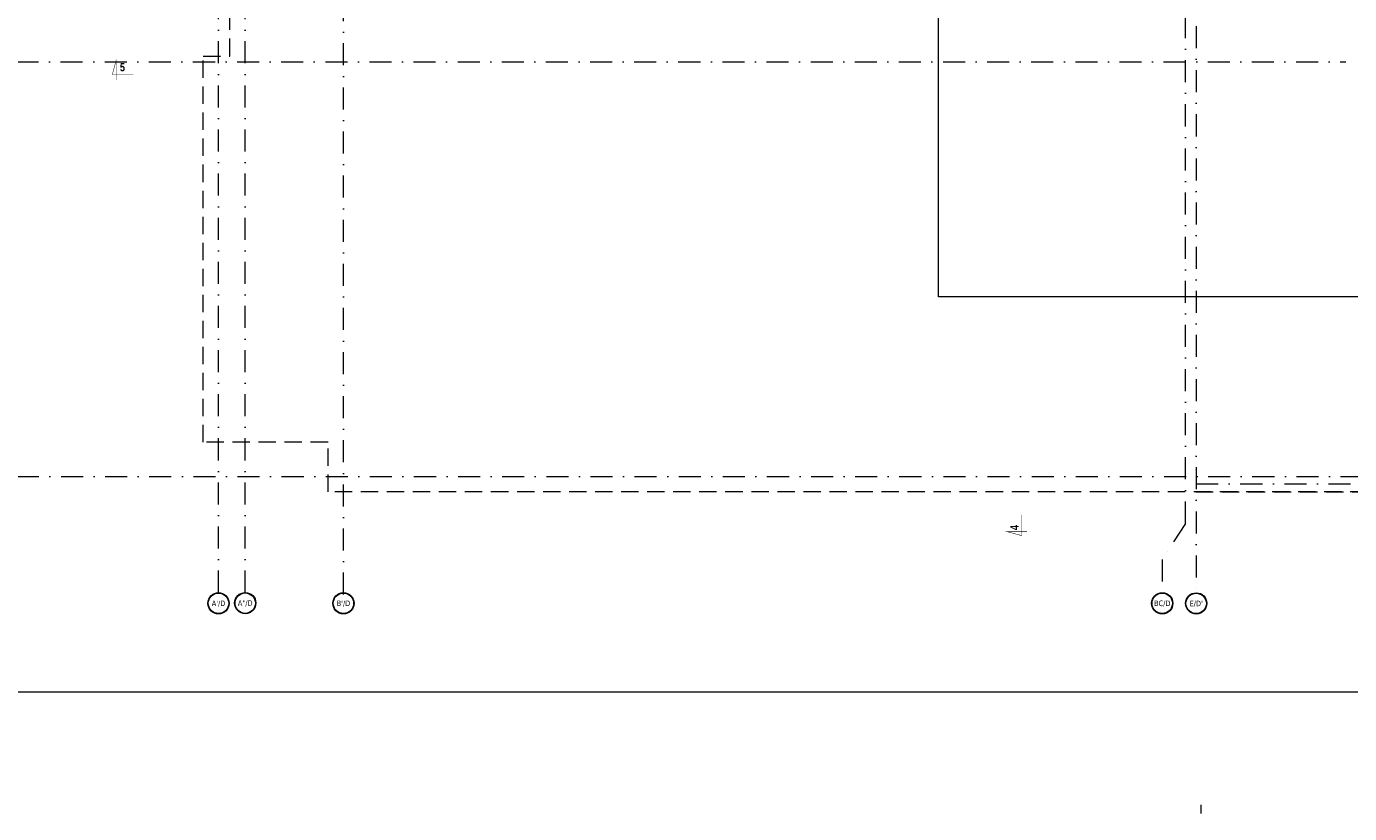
# Model space of a CAD drawing. Header units: millimetres. Extents: x -82287 to 177822, y -399756 to 0.
# Tile 103 of 228: x 48715 to 52527, y -200381 to -198114. Entities that reach past the tile are written whole.
import ezdxf
from ezdxf.enums import TextEntityAlignment as Align

# ---------------------------------------------------------------- set-up
doc = ezdxf.new("R2010")
doc.units = ezdxf.units.MM
doc.header["$MEASUREMENT"] = 0
doc.linetypes.add('SUŁOSZOWA - PB 21 03$0$6279-A-FP00$0$DASHED', pattern=[0.75, 0.5, -0.25])
doc.linetypes.add('SUŁOSZOWA - PB 21 03$0$DASHDOT', pattern=[25.4, 12.7, -6.35, 0, -6.35])
doc.layers.add('FL_XREF', color=252, linetype='Continuous')
for name, color, linetype, lineweight in [('SUŁOSZOWA - PB 21 03$0$!! 0_ Istn-sciany', 251, 'Continuous', 0), ('SUŁOSZOWA - PB 21 03$0$!! 0_ Opis', 251, 'Continuous', 0), ('SUŁOSZOWA - PB 21 03$0$!! 0_Opis_pom', 251, 'Continuous', 0), ('SUŁOSZOWA - PB 21 03$0$!! 0_Osie', 251, 'SUŁOSZOWA - PB 21 03$0$DASHDOT', 0), ('SUŁOSZOWA - PB 21 03$0$!! 1_ widok', 251, 'Continuous', 0), ('SUŁOSZOWA - PB 21 03$0$!! 1_OPIS POM NOWE', 251, 'Continuous', 0), ('SUŁOSZOWA - PB 21 03$0$0-osie-liniA', 251, 'SUŁOSZOWA - PB 21 03$0$DASHDOT', 0), ('SUŁOSZOWA - PB 21 03$0$0-osie-tx', 251, 'Continuous', 0)]:
    doc.layers.add(name, color=color, linetype=linetype, lineweight=lineweight)
doc.layers.add('SUŁOSZOWA - PB 21 03$0$!! 0_ramki', color=251, linetype='Continuous', lineweight=0, plot=False)
doc.styles.add('SUŁOSZOWA - PB 21 03$0$ARIAL', font='tahoma.ttf')
doc.styles.add('SUŁOSZOWA - PB 21 03$0$STYLE7', font='ARIALNB.TTF')
doc.styles.add('SUŁOSZOWA - PB 21 03$0$TAHOMA', font='tahoma.ttf')

# ---------------------------------------------------------------- blocks, each defined once
blk = doc.blocks.new('*U116')
h = blk.add_hatch(color=256)
edge = h.paths.add_edge_path()
edge.add_arc((0, 0), 30.6, 0, 360)
edge = h.paths.add_edge_path(flags=17)
edge.add_arc((0, 0), 29.4, 0, 360)
for radius in [30.6, 29.4]:
    blk.add_circle((0, 0), radius)
at = {"style": 'SUŁOSZOWA - PB 21 03$0$TAHOMA', "flags": 8}
blk.add_attdef('ANSICHTSNUMMER', text='', height=16, dxfattribs=at).set_placement((0, 0), align=Align.MIDDLE_CENTER)
blk = doc.blocks.new('SUŁOSZOWA - PB 21 03$0$BLOK OSI')
at = {"layer": 'SUŁOSZOWA - PB 21 03$0$0-osie-liniA', "ltscale": 5}
for points in [[(51992.2, -199661.2), (51992.2, -193642.4)], [(49206.2, -199860.8), (49206.2, -197259.3)], [(49283.2, -199860.8), (49283.2, -197258.8)], [(49566.2, -199866.5), (49566.2, -197259.3)], [(52022.7, -198101.3), (52022.7, -199860.8)], [(48624.3, -198331.6), (52453.7, -198331.6)], [(48625.5, -199526.1), (52491.5, -199526.1)], [(52022.7, -199547.1), (55017, -199547.1)], [(51992.2, -199661.2), (51924.9, -199764.8), (51924.9, -199860.8)]]:
    blk.add_lwpolyline(points, dxfattribs=at)
at = {"layer": 'SUŁOSZOWA - PB 21 03$0$0-osie-tx'}
ref = blk.add_blockref('*U116', (49206.2, -199891.4), dxfattribs=dict(at, rotation=180))
ref.add_attrib('ANSICHTSNUMMER', "A'/D", dxfattribs={"layer": '0', "height": 16, "style": 'SUŁOSZOWA - PB 21 03$0$TAHOMA', "flags": 8}).set_placement((49206.2, -199891.4), align=Align.MIDDLE_CENTER)
ref = blk.add_blockref('*U116', (49283.2, -199890.9), dxfattribs=dict(at, rotation=180))
ref.add_attrib('ANSICHTSNUMMER', 'A"/D', dxfattribs={"layer": '0', "height": 16, "style": 'SUŁOSZOWA - PB 21 03$0$TAHOMA', "flags": 8}).set_placement((49283.2, -199890.9), align=Align.MIDDLE_CENTER)
ref = blk.add_blockref('*U116', (49566.2, -199891.4), dxfattribs=dict(at, rotation=180))
ref.add_attrib('ANSICHTSNUMMER', "B'/D", dxfattribs={"layer": '0', "height": 16, "style": 'SUŁOSZOWA - PB 21 03$0$TAHOMA', "flags": 8}).set_placement((49566.2, -199891.4), align=Align.MIDDLE_CENTER)
ref = blk.add_blockref('*U116', (51924.9, -199891.4), dxfattribs=dict(at, rotation=180))
ref.add_attrib('ANSICHTSNUMMER', 'BC/D', dxfattribs={"layer": '0', "height": 16, "style": 'SUŁOSZOWA - PB 21 03$0$TAHOMA', "flags": 8}).set_placement((51924.9, -199891.4), align=Align.MIDDLE_CENTER)
ref = blk.add_blockref('*U116', (52022.7, -199891.8), dxfattribs=dict(at, rotation=180))
ref.add_attrib('ANSICHTSNUMMER', "E/D'", dxfattribs={"layer": '0', "height": 16, "style": 'SUŁOSZOWA - PB 21 03$0$TAHOMA', "flags": 8}).set_placement((52022.7, -199891.8), align=Align.MIDDLE_CENTER)
blk = doc.blocks.new('SUŁOSZOWA - PB 21 03$0$BLOK OSIE D-E PD')
at = {"layer": 'SUŁOSZOWA - PB 21 03$0$!! 1_ widok'}
blk.add_lwpolyline([(60824.6, -214006.5), (60824.6, -214031.5)], dxfattribs=at)
blk = doc.blocks.new('SUŁOSZOWA - PB 21 03')
at = {"layer": 'SUŁOSZOWA - PB 21 03$0$!! 0_ Istn-sciany', "linetype": 'SUŁOSZOWA - PB 21 03$0$6279-A-FP00$0$DASHED', "ltscale": 100}
for points in [[(49161.71142, -198251.5883), (49238.71142, -198251.5883), (49238.71142, -197454.5883), (51966.71142, -197454.5883)], [(52021.71142, -199507.5883), (54618.70425, -199507.5883), (54618.70425, -198008.58823), (53228.71142, -198008.5883)], [(53191.21142, -199507.5883), (49521.71142, -199507.5883), (49521.71142, -199364.5883), (49161.71142, -199364.5883), (49161.71142, -198251.5883)]]:
    blk.add_lwpolyline(points, dxfattribs=at)
at = {"layer": 'SUŁOSZOWA - PB 21 03$0$!! 0_ Opis', "color": 2, "const_width": 1.44}
for points in [[(48961.22751, -198305.06338), (48900.40191, -198305.06338), (48911.67309, -198262.99874), (48911.67309, -198320.26978)], [(48961.22751, -198305.06338), (48900.40191, -198305.06338), (48911.67309, -198262.99874), (48911.67309, -198320.26978)], [(51520.34114, -199572.56713), (51520.34114, -199633.39273), (51478.2765, -199622.12155), (51535.54754, -199622.12155)], [(51520.34114, -199572.56713), (51520.34114, -199633.39273), (51478.2765, -199622.12155), (51535.54754, -199622.12155)]]:
    blk.add_lwpolyline(points, dxfattribs=at)
at = {"layer": 'SUŁOSZOWA - PB 21 03$0$!! 0_ramki'}
for points in [[(51280.42916, -198945.67237), (51280.42916, -194745.67237), (54250.42916, -194745.67237), (54250.42916, -198945.67237)], [(48565.42916, -197114.84055), (52765.42916, -197114.84055), (52765.42916, -200084.84055), (48565.42916, -200084.84055)]]:
    blk.add_lwpolyline(points, close=True, dxfattribs=at)
blk.add_blockref('SUŁOSZOWA - PB 21 03$0$BLOK OSIE D-E PD', (-8788.3523, 13597.42301))
at = {"layer": 'SUŁOSZOWA - PB 21 03$0$!! 0_Osie'}
blk.add_blockref('SUŁOSZOWA - PB 21 03$0$BLOK OSI', (0, 63), dxfattribs=at)
at = {"layer": 'SUŁOSZOWA - PB 21 03$0$!! 0_ Opis', "color": 9, "style": 'SUŁOSZOWA - PB 21 03$0$STYLE7', "text_generation_flag": 6, "width": 0.95}
for s, rotation, p in [('5', 180.00000016, (48922.24677, -198295.67951)), ('4', 270.00000016, (51510.95727, -199617.41765))]:
    blk.add_text(s, height=24, rotation=rotation, dxfattribs=at).set_placement(p)
at = {"layer": 'SUŁOSZOWA - PB 21 03$0$!! 0_Opis_pom', "ltscale": 0.7, "style": 'SUŁOSZOWA - PB 21 03$0$ARIAL'}
for tag, p in [('B0,19', (52679.2094, -194257.55204)), ('B2,12', (73342.49259, -194413.89249)), ('B2,14', (73874.0461, -194402.0887)), ('B0,15', (51514.15008, -194461.8073)), ('A1,1', (58808.06672, -194460.94161)), ('A1,16', (59129.54925, -194448.08429)), ('B1/17', (59524.53699, -194450.37428)), ('B1,19', (59914.81903, -194448.15658)), ('B1,21', (60405.50261, -194427.18207)), ('1,22', (60947.33929, -194456.1144)), ('1,23', (61575.22173, -194450.37428)), ('B2,11', (73069.01144, -194438.89383)), ('B2,16', (75195.07765, -194441.83446)), ('B0,18', (52071.43815, -194478.40179)), ('B1,18', (59715.51745, -194473.87108)), ('B1,20', (60198.53687, -194490.17374)), ('B2,10', (72728.63362, -194489.37283)), ('B2,13', (73649.91716, -194500.01242)), ('B2,15', (74566.38885, -194487.81114)), ('B2,17', (75506.7465, -194471.3759)), ('B2,19.1', (76701.67035, -194466.03695)), ('B3,6', (86826.65132, -194483.15512)), ('B3,7', (87459.81312, -194465.07097)), ('B3,3', (88235.73906, -194465.79732)), ('B3,8', (90006.66539, -194478.47972)), ('A0,6', (49094.40602, -194505.72387)), ('A0,5', (49399.71914, -194533.19455)), ('A0,4', (49692.81919, -194517.93289)), ('A0,3', (49906.53818, -194524.03766)), ('B0,20', (53125.45224, -194527.8835)), ('B0,21', (53847.26622, -194535.08002)), ('B0,22', (54187.56644, -194519.04308)), ('A1,6', (58565.96262, -194514.50753)), ('B1,1', (61908.24378, -194515.48656)), ('A2,5', (72452.45009, -194505.90583)), ('B1,3', (62229.35503, -194604.49851)), ('B2,18', (75922.43604, -194612.23635)), ('B2,19', (77152.69039, -194617.53776)), ('A3,4', (85509.27934, -194642.47136)), ('B0,24B', (54824.42896, -194684.26784)), ('B1,4', (63476.45184, -194691.11207)), ('B0,13', (50367.63944, -194706.5583)), ('B0,16', (51457.40872, -194704.43091)), ('B0,17', (51897.58569, -194706.77195)), ('A1,5', (58149.22649, -194724.80163)), ('A2,4', (71695.75649, -194707.44268)), ('B0,23', (54542.05776, -194742.93939)), ('A1,2', (58744.42262, -194746.622)), ('B1,2D', (60756.29674, -194750.92727)), ('A2.1', (72371.45884, -194731.56251)), ('B0,14', (50962.60809, -194789.06568)), ('A1,15', (59129.54925, -194780.73348)), ('B1,4', (63483.03852, -194791.04365)), ('A3.1', (86079.08704, -194786.62422)), ('A0,2', (49295.91259, -194810.95246)), ('B1,2B', (62374.83512, -194841.86715)), ('B2.7', (74548.27897, -194836.12781)), ('B3,2', (89035.72921, -194837.99287)), ('B0,7', (52851.95551, -194845.56115)), ('B1,2A', (61803.35407, -194869.27513)), ('B0,8', (51561.38742, -194890.27848)), ('A0,1', (49914.27925, -195025.82804)), ('A1,3', (58810.05243, -195008.83917)), ('A3.2', (86016.50296, -195004.88875)), ('A0,10', (49695.87246, -195042.9259)), ('B0,17', (51225.06492, -195049.74007)), ('B0,6', (52110.41055, -195069.39267)), ('B1,8', (61403.63433, -195071.25189)), ('A2.2', (72371.45884, -195070.78713)), ('B2.2', (74976.1855, -195068.47988)), ('A0,7', (49042.50308, -195082.6056)), ('B3,11', (88623.94853, -195099.23575)), ('B3,4', (87612.56208, -195132.78192)), ('B3,5', (86839.47632, -195174.05241)), ('B0,12', (50313.60595, -195207.52936)), ('B0,11', (50726.178, -195219.06638)), ('B3,10', (89778.42161, -195220.68871)), ('B0,10', (51476.34179, -195259.44699)), ('B0,24A', (54359.17011, -195245.97867)), ('A1,4', (58093.66276, -195250.96213)), ('B1,6', (63686.26823, -195231.3997)), ('B3,9', (90479.74099, -195260.18621)), ('A0,8', (49042.50308, -195293.21363)), ('A0,11', (49643.96951, -195271.84772)), ('B0,9', (51798.4912, -195291.17482)), ('B1,14', (59332.54805, -195280.73534)), ('B2,21', (75970.16114, -195290.81005)), ('B0,3', (52068.59538, -195319.60465)), ('B1,13', (60186.62513, -195314.46953)), ('B1,10', (60892.94126, -195319.45825)), ('B1,5', (63419.22943, -195317.21026)), ('A2.3', (71832.37045, -195318.78232)), ('B2,9', (73175.51251, -195317.21162)), ('B2,8', (73894.209, -195338.18956)), ('B2,4', (74493.5947, -195318.7733)), ('B2,3', (74674.2815, -195319.28036)), ('A3,3', (85569.83931, -195318.78232)), ('B3,1', (88723.65615, -195329.98594)), ('B0,2', (52227.2348, -195357.98297)), ('B1,9', (61058.12383, -195344.48743)), ('B1,2C', (61827.40698, -195369.02625)), ('B1,7', (62134.52151, -195372.05069)), ('B2.1', (75304.74121, -195348.36327)), ('B2,20', (77211.021, -195343.82367)), ('A0,9', (49001.50444, -195413.15723)), ('B0,1', (53061.17304, -195403.85659)), ('A0,12', (49689.76592, -195485.50737)), ('B0,4', (52224.78303, -195500.96352)), ('B1,11', (61050.00078, -195512.89565)), ('B2,5', (74686.48999, -195507.24036)), ('B0,5', (52066.14362, -195556.83806)), ('B1,12', (60864.00751, -195544.00738)), ('B2,6', (74499.29165, -195549.55175)), ('C2,2', (74812.78942, -195865.8959)), ('C1,3', (61091.58871, -195973.27844)), ('C0,2A', (52278.30875, -196050.48297)), ('C0,1', (52808.36775, -196132.34208)), ('C1,2', (61690.27405, -196439.72387)), ('C1,1', (62060.59754, -196465.28533)), ('C3,1', (88979.71614, -196545.67785)), ('C0,2B', (53028.88223, -196668.8019)), ('C1,4', (61008.68123, -196686.32122)), ('C2,1', (75334.65984, -196786.2197)), ('C2,3', (74834.65119, -196933.26657)), ('C1,5', (61062.7252, -196991.42453)), ('C1,10', (62127.38542, -196998.81344)), ('C1,9', (62147.33751, -197289.53424)), ('C0,3', (52181.98562, -197341.92176)), ('C1,6', (61131.41824, -197329.69535)), ('D1,1', (73931.12245, -197584.03121)), ('C0,4', (52345.96562, -197596.60561)), ('D0,18', (60296.49264, -197617.95269)), ('C2,4', (75243.70451, -197663.89)), ('D0,7', (59141.53804, -197722.84718)), ('D0,17', (60701.16801, -197741.44864)), ('C1,7', (61222.2575, -197737.18052)), ('D0,3', (59562.25866, -197751.14316)), ('D1,6', (72757.78643, -197751.22612)), ('D1,4', (73157.19908, -197744.29721)), ('D0,6', (58741.71849, -197802.61699)), ('D0,10', (58357.73602, -197820.93991)), ('D,09', (59195.67196, -197881.51243)), ('C0,5', (52269.72696, -197902.4362)), ('C0,6', (52872.93793, -197917.07354)), ('D0,2', (59943.06082, -197917.06725)), ('D1,3', (73475.28953, -197924.29875)), ('D0,8', (59058.9008, -197963.64925)), ('D0,5', (59448.52586, -197969.8061)), ('D0,16', (60721.3534, -197935.2949)), ('D1,5', (73291.61607, -197999.29956)), ('C2,5', (74555.08284, -197988.7886)), ('D0,4', (59655.02693, -198042.2589)), ('D0,15', (60692.12223, -198127.4643)), ('D0,1', (59931.33074, -198173.12806)), ('D1,2', (73578.07819, -198172.30068)), ('D0,11', (58161.27105, -198211.45823)), ('D0,12', (58250.99458, -198537.17631)), ('D0,13', (58250.99458, -198764.99605)), ('D0,14', (59130.08589, -198795.3373)), ('D1,7', (71854.87376, -198786.88467)), ('D1,8', (71715.35366, -199212.44512))]:
    blk.add_attdef(tag, text='', height=11.968, dxfattribs=at).set_placement(p, align=Align.MIDDLE_CENTER)
at = {"layer": 'SUŁOSZOWA - PB 21 03$0$!! 1_OPIS POM NOWE', "style": 'SUŁOSZOWA - PB 21 03$0$ARIAL'}
for tag, p in [('C1.7A', (61271.6179, -197538.30303)), ('C2.5B', (74970.66097, -197546.70728)), ('C2,5C', (74903.71123, -197659.13664)), ('C2.4', (75374.07862, -197726.11453)), ('C1.7C', (61260.26049, -197811.38428)), ('C1.8B', (61588.27341, -197817.62151)), ('D1,2B', (74322.25834, -197791.43247)), ('C1.8A', (61884.42005, -197818.94854)), ('C1.7B', (61322.12354, -197933.89849)), ('C2,5A', (74943.41937, -197993.49482)), ('E1.2', (62164.78326, -198139.98688)), ('E1.5E', (62692.10372, -198153.27854)), ('D1,2C', (73419.9359, -198156.57844)), ('E3.1', (88990.58975, -198158.87886)), ('E1.1', (61330.46191, -198191.9806)), ('E1.5D', (62993.60773, -198185.416)), ('D1,2A', (74280.17915, -198172.30068)), ('E2.9', (75361.45041, -198161.88904)), ('E2.7', (76022.45692, -198162.26272)), ('E1.5C', (63016.9343, -198246.3437)), ('E1.5B', (63264.15117, -198307.8661)), ('E3.2', (88781.41347, -198385.24275)), ('E1.6', (61022.6264, -198421.00827)), ('E2.2', (74782.75417, -198427.85813)), ('E1.5A', (63049.47589, -198456.39852)), ('E2.8', (75757.29014, -198437.09188)), ('E2.6', (76531.8031, -198444.40756)), ('E3.4', (89392.22607, -198450.03942)), ('E1.5F', (62736.15118, -198589.14592)), ('E1.5G', (62892.39981, -198586.12622)), ('E1,4', (61888.25021, -198652.6996)), ('E2.1', (75803.99631, -198697.05773)), ('E1.5L', (63297.7633, -198733.65678)), ('E1.3', (61058.5992, -198806.28147)), ('E1.5H', (62893.53005, -198830.01758)), ('E2,3', (74778.52304, -198843.9541)), ('E3.3', (89150.95684, -198867.32581)), ('E1.5K', (63266.15427, -198904.67789)), ('E1.5I', (62723.74907, -199005.87002)), ('E2.4', (75135.87669, -199083.20857)), ('E2.5', (76615.04061, -199164.91143)), ('E1.5J', (63204.25187, -199215.697))]:
    blk.add_attdef(tag, text='', height=11.968, dxfattribs=at).set_placement(p, align=Align.MIDDLE_CENTER)

msp = doc.modelspace()

# ---------------------------------------------------------------- block references
at = {"layer": 'FL_XREF'}
msp.add_blockref('SUŁOSZOWA - PB 21 03', (62.3, 52.9), dxfattribs=at)

doc.saveas('drawing.dxf')
